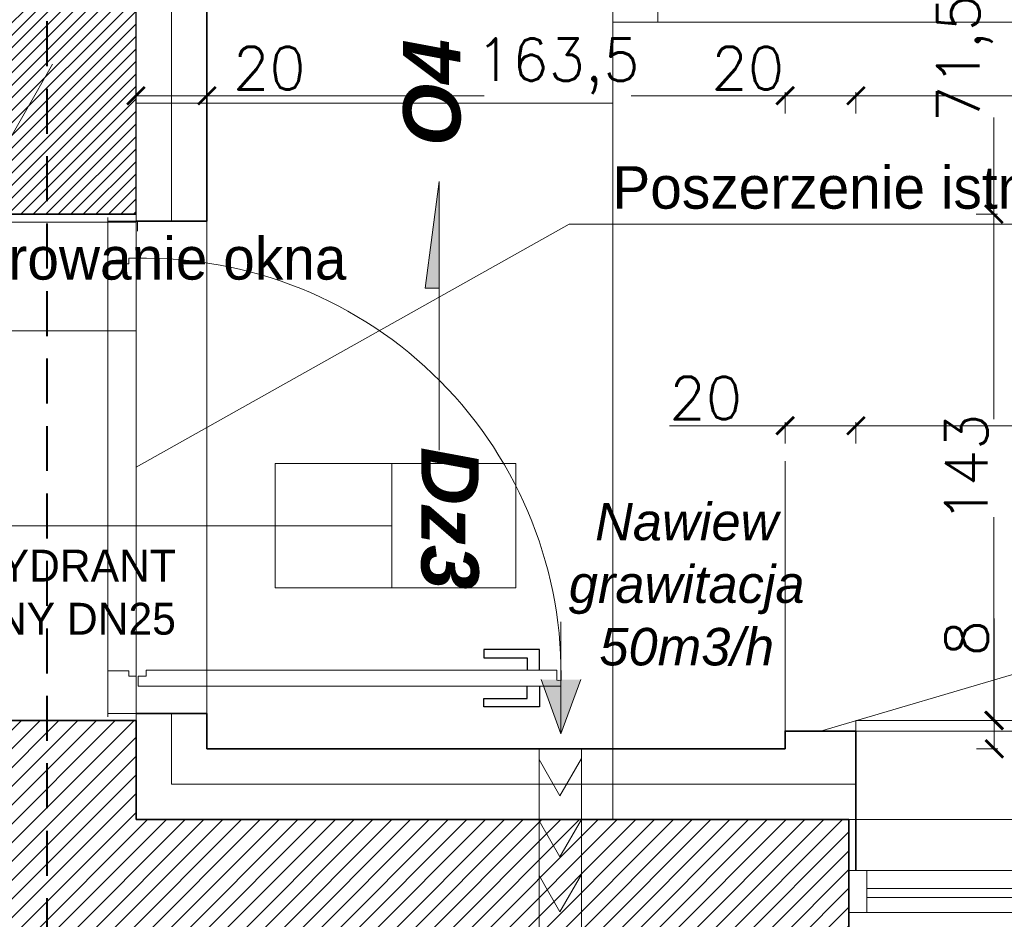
# Model space of a CAD drawing. Header units: millimetres. Extents: x -740 to 33545, y -26688 to 22494.
# Tile 145 of 256: x 9891 to 10169, y 10806 to 11060. Entities that reach past the tile are written whole.
import ezdxf
from ezdxf.lldxf.tags import DXFTag

# ---------------------------------------------------------------- set-up
doc = ezdxf.new("R2010")
doc.units = ezdxf.units.MM
doc.header["$MEASUREMENT"] = 0
doc.linetypes.add('DASHED', pattern=[19.05, 12.7, -6.35])
doc.layers.get('Defpoints').update_dxf_attribs({"color": 252})
for name, color, linetype, lineweight in [('_IS_EKO_opis', 7, 'Continuous', 18), ('_IS_EKO_Text_Konstrukcji', 7, 'Continuous', 15), ('_IS_EKO_transfer', 5, 'Continuous', 15), ('_IS_POZA_ZAKRESEM', 2, 'DASHED', 40), ('A_istniejące ściany', 252, 'Continuous', 35), ('A_izolacja', 252, 'Continuous', 9), ('A_l.przerywana', 252, 'ICAD_ISO03W100', 9), ('A_opisy', 252, 'Continuous', 15), ('k_wyburzenia widoczne', 252, 'PNEUMATIC2', 18), ('l. przekrojowa', 252, 'Continuous', 30), ('l.przerywana', 252, 'ICAD_ISO03W100', 5), ('l.widokowa', 252, 'Continuous', 15), ('l.wypełnien', 252, 'Continuous', 5), ('Nowe_820-G Rysunki Obrazki_Nr_pióra__1', 252, 'Continuous', 13), ('Nowe_820-G Rysunki Obrazki_Nr_pióra__23', 252, 'Continuous', 15), ('wymiarowanie', 252, 'Continuous', 9)]:
    doc.layers.add(name, color=color, linetype=linetype, lineweight=lineweight)
doc.layers.add('stolarka', color=252, linetype='Continuous')
doc.styles.add('ARIALL', font='GOTHIC.TTF', dxfattribs={"height": 40})
doc.styles.add('ROMANS', font='romans')
doc.styles.add('styl2', font='simplex.shx')
doc.linetypes.add('BATTING', pattern='A,0.00254,-2.54,[134,ltypeshp.shx,S=2.54,R=0,X=-2.54,Y=0],-5.08,[134,ltypeshp.shx,S=2.54,R=180,X=2.54,Y=0],-2.54', length=10.16254)
tags = doc.linetypes.add('ICAD_ISO03W100', pattern=[30, 12, -18]).pattern_tags.tags
tags[6:7] = [DXFTag(74, 4), DXFTag(75, 0), DXFTag(340, '0'), DXFTag(46, 1.0), DXFTag(50, 0.0), DXFTag(44, 0.0), DXFTag(45, 0.0)]
tags[4:5] = [DXFTag(74, 4), DXFTag(75, 0), DXFTag(340, '0'), DXFTag(46, 1.0), DXFTag(50, 0.0), DXFTag(44, 0.0), DXFTag(45, 0.0)]
doc.linetypes.add('PNEUMATIC2', pattern='A,0.5,-0.25,["//",Standard,S=0.2,R=0,X=-0.1,Y=-0.1],-0.25', length=1)
tags = doc.linetypes.add('SOLID', pattern=[10, 10, 0]).pattern_tags.tags
tags[6:7] = [DXFTag(74, 4), DXFTag(75, 0), DXFTag(340, '0'), DXFTag(46, 0.0), DXFTag(50, 0.0), DXFTag(44, 0.0), DXFTag(45, 0.0)]
tags[4:5] = [DXFTag(74, 4), DXFTag(75, 0), DXFTag(340, '0'), DXFTag(46, 0.0), DXFTag(50, 0.0), DXFTag(44, 0.0), DXFTag(45, 0.0)]
doc.dimstyles.new('Skala 1-50', dxfattribs={"dimtxt": 12, "dimasz": 5, "dimexe": 1, "dimexo": 1, "dimgap": 1.5, "dimtad": 1, "dimdec": 1, "dimrnd": 0.5, "dimtxsty": 'styl2', "dimblk": 'ARCHTICK', "dimcen": 5, "dimadec": 0, "dimazin": 0, "dimtfac": 1, "dimtdec": 1, "dimtmove": 1, "dimatfit": 3, "dimldrblk": 'ARCHTICK', "dimfxl": 0, "dimlwd": -1, "dimlwe": -1, "dimarcsym": 0})

# ---------------------------------------------------------------- blocks, each defined once
blk = doc.blocks.new('_ArchTick')
at = {"color": 0, "linetype": 'ByBlock', "const_width": 0.15}
blk.add_lwpolyline([(-0.5, -0.5), (0.5, 0.5)], dxfattribs=at)
blk = doc.blocks.new('*D1892')
at = {"layer": 'Defpoints', "color": 0}
for p in [(10127.49, 10945.57), (10107.49, 10859.32), (10127.49, 10859.32)]:
    blk.add_point(p, dxfattribs=at)
at = {"layer": 'wymiarowanie', "color": 0}
for p, q in [((10107.49, 10940.57), (10107.49, 10946.57)), ((10127.49, 10940.57), (10127.49, 10946.57)), ((10107.49, 10945.57), (10074.83, 10945.57)), ((10107.49, 10945.57), (10127.49, 10945.57))]:
    blk.add_line(p, q, dxfattribs=at)
at = {"layer": 'wymiarowanie', "color": 0, "xscale": 5, "yscale": 5, "zscale": 5, "rotation": 180}
blk.add_blockref('_ArchTick', (10107.49, 10945.57), dxfattribs=at)
at = {"layer": 'wymiarowanie', "color": 0, "xscale": 5, "yscale": 5, "zscale": 5}
blk.add_blockref('_ArchTick', (10127.49, 10945.57), dxfattribs=at)
at = {"layer": 'wymiarowanie', "color": 0, "insert": (10085.07, 10953.37), "char_height": 12, "attachment_point": 5, "style": 'styl2'}
blk.add_mtext('20', dxfattribs=at)
blk = doc.blocks.new('*D1893')
at = {"layer": 'Defpoints', "color": 0}
for p in [(10641.65, 10945.57), (10127.49, 10859.32), (10641.65, 10859.32)]:
    blk.add_point(p, dxfattribs=at)
at = {"layer": 'wymiarowanie', "color": 0}
for p, q in [((10127.49, 10940.57), (10127.49, 10946.57)), ((10641.65, 10940.57), (10641.65, 10946.57)), ((10127.49, 10945.57), (10641.65, 10945.57))]:
    blk.add_line(p, q, dxfattribs=at)
at = {"layer": 'wymiarowanie', "color": 0, "xscale": 5, "yscale": 5, "zscale": 5, "rotation": 180}
blk.add_blockref('_ArchTick', (10127.49, 10945.57), dxfattribs=at)
at = {"layer": 'wymiarowanie', "color": 0, "xscale": 5, "yscale": 5, "zscale": 5}
blk.add_blockref('_ArchTick', (10641.65, 10945.57), dxfattribs=at)
at = {"layer": 'wymiarowanie', "color": 0, "insert": (10384.57, 10953.37), "char_height": 12, "attachment_point": 5, "style": 'styl2'}
blk.add_mtext('514', dxfattribs=at)
blk = doc.blocks.new('*D2101')
at = {"layer": 'Defpoints', "color": 0}
for p in [(10034.96, 11076.99), (9924.19, 11005.32), (10166.44, 11005.32)]:
    blk.add_point(p, dxfattribs=at)
at = {"layer": 'wymiarowanie', "color": 0}
for p, q in [((10161.44, 11076.99), (10167.44, 11076.99)), ((10166.44, 11076.99), (10166.44, 11066)), ((10166.44, 11005.32), (10166.44, 11032.56)), ((10161.44, 11005.32), (10167.44, 11005.32))]:
    blk.add_line(p, q, dxfattribs=at)
at = {"layer": 'wymiarowanie', "color": 0, "xscale": 5, "yscale": 5, "zscale": 5}
for p, rotation in [((10166.44, 11076.99), 90), ((10166.44, 11005.32), 270)]:
    blk.add_blockref('_ArchTick', p, dxfattribs=dict(at, rotation=rotation))
at = {"layer": 'wymiarowanie', "color": 0, "insert": (10158.25, 11049.28), "char_height": 12, "attachment_point": 5, "rotation": 90, "style": 'styl2'}
blk.add_mtext('71,5', dxfattribs=at)
blk = doc.blocks.new('*D2103')
at = {"layer": 'Defpoints', "color": 0}
for p in [(9920.73, 11005.32), (9924.19, 10862.32), (10166.44, 10862.32)]:
    blk.add_point(p, dxfattribs=at)
at = {"layer": 'wymiarowanie', "color": 0}
for p, q in [((10161.44, 11005.32), (10167.44, 11005.32)), ((10166.44, 11005.32), (10166.44, 10947.43)), ((10166.44, 10862.32), (10166.44, 10919.7)), ((10161.44, 10862.32), (10167.44, 10862.32))]:
    blk.add_line(p, q, dxfattribs=at)
at = {"layer": 'wymiarowanie', "color": 0, "xscale": 5, "yscale": 5, "zscale": 5}
for p, rotation in [((10166.44, 11005.32), 90), ((10166.44, 10862.32), 270)]:
    blk.add_blockref('_ArchTick', p, dxfattribs=dict(at, rotation=rotation))
at = {"layer": 'wymiarowanie', "color": 0, "insert": (10158.64, 10933.56), "char_height": 12, "attachment_point": 5, "rotation": 90, "style": 'styl2'}
blk.add_mtext('143', dxfattribs=at)
blk = doc.blocks.new('*D2104')
at = {"layer": 'Defpoints', "color": 0}
for p in [(9924.19, 10862.32), (10041.42, 10854.32), (10166.55, 10854.32)]:
    blk.add_point(p, dxfattribs=at)
at = {"layer": 'wymiarowanie', "color": 0}
for p, q in [((10166.55, 10862.32), (10166.55, 10891.13)), ((10161.55, 10862.32), (10167.55, 10862.32)), ((10166.55, 10862.32), (10166.55, 10854.32)), ((10161.55, 10854.32), (10167.55, 10854.32))]:
    blk.add_line(p, q, dxfattribs=at)
at = {"layer": 'wymiarowanie', "color": 0, "xscale": 5, "yscale": 5, "zscale": 5}
for p, rotation in [((10166.55, 10862.32), 90), ((10166.55, 10854.32), 270)]:
    blk.add_blockref('_ArchTick', p, dxfattribs=dict(at, rotation=rotation))
at = {"layer": 'wymiarowanie', "color": 0, "insert": (10158.75, 10885.58), "char_height": 12, "attachment_point": 5, "rotation": 90, "style": 'styl2'}
blk.add_mtext('8', dxfattribs=at)
blk = doc.blocks.new('*D2106')
at = {"layer": 'Defpoints', "color": 0}
for p in [(10166.44, 11368.7), (10174.99, 10854.32), (10186.5, 10854.32)]:
    blk.add_point(p, dxfattribs=at)
at = {"layer": 'wymiarowanie', "color": 0}
for p, q in [((10181.5, 11368.7), (10187.5, 11368.7)), ((10186.5, 11368.7), (10186.5, 10854.32)), ((10181.5, 10854.32), (10187.5, 10854.32))]:
    blk.add_line(p, q, dxfattribs=at)
at = {"layer": 'wymiarowanie', "color": 0, "xscale": 5, "yscale": 5, "zscale": 5}
for p, rotation in [((10186.5, 11368.7), 90), ((10186.5, 10854.32), 270)]:
    blk.add_blockref('_ArchTick', p, dxfattribs=dict(at, rotation=rotation))
at = {"layer": 'wymiarowanie', "color": 0, "insert": (10178.15, 11111.51), "char_height": 12, "attachment_point": 5, "rotation": 90, "style": 'styl2'}
blk.add_mtext('514,5', dxfattribs=at)
blk = doc.blocks.new('*D2112')
at = {"layer": 'Defpoints', "color": 0}
for p in [(9944.19, 11038.75), (9924.19, 10996.46), (9944.19, 10987.69)]:
    blk.add_point(p, dxfattribs=at)
at = {"layer": 'wymiarowanie', "color": 0}
for p, q in [((9924.19, 11033.75), (9924.19, 11039.75)), ((9924.19, 11038.75), (9944.19, 11038.75)), ((9944.19, 11033.75), (9944.19, 11039.75)), ((9944.19, 11038.75), (9972.07, 11038.75))]:
    blk.add_line(p, q, dxfattribs=at)
at = {"layer": 'wymiarowanie', "color": 0, "xscale": 5, "yscale": 5, "zscale": 5, "rotation": 180}
blk.add_blockref('_ArchTick', (9924.19, 11038.75), dxfattribs=at)
at = {"layer": 'wymiarowanie', "color": 0, "xscale": 5, "yscale": 5, "zscale": 5}
blk.add_blockref('_ArchTick', (9944.19, 11038.75), dxfattribs=at)
at = {"layer": 'wymiarowanie', "color": 0, "insert": (9961.83, 11046.55), "char_height": 12, "attachment_point": 5, "style": 'styl2'}
blk.add_mtext('20', dxfattribs=at)
blk = doc.blocks.new('*D2113')
at = {"layer": 'Defpoints', "color": 0}
for p in [(10107.49, 11038.75), (9944.19, 10987.69), (10107.49, 10935.57)]:
    blk.add_point(p, dxfattribs=at)
at = {"layer": 'wymiarowanie', "color": 0}
for p, q in [((9944.19, 11033.75), (9944.19, 11039.75)), ((9944.19, 11038.75), (10022.52, 11038.75)), ((10107.49, 11038.75), (10064.03, 11038.75)), ((10107.49, 11033.75), (10107.49, 11039.75))]:
    blk.add_line(p, q, dxfattribs=at)
at = {"layer": 'wymiarowanie', "color": 0, "xscale": 5, "yscale": 5, "zscale": 5, "rotation": 180}
blk.add_blockref('_ArchTick', (9944.19, 11038.75), dxfattribs=at)
at = {"layer": 'wymiarowanie', "color": 0, "xscale": 5, "yscale": 5, "zscale": 5}
blk.add_blockref('_ArchTick', (10107.49, 11038.75), dxfattribs=at)
at = {"layer": 'wymiarowanie', "color": 0, "insert": (10043.27, 11047.09), "char_height": 12, "attachment_point": 5, "style": 'styl2'}
blk.add_mtext('163,5', dxfattribs=at)
blk = doc.blocks.new('*D2114')
at = {"layer": 'Defpoints', "color": 0}
for p in [(10127.49, 11038.75), (10107.49, 10935.57), (10127.49, 10935.57)]:
    blk.add_point(p, dxfattribs=at)
at = {"layer": 'wymiarowanie', "color": 0}
for p, q in [((10107.49, 11033.75), (10107.49, 11039.75)), ((10107.49, 11038.75), (10127.49, 11038.75)), ((10127.49, 11033.75), (10127.49, 11039.75))]:
    blk.add_line(p, q, dxfattribs=at)
at = {"layer": 'wymiarowanie', "color": 0, "xscale": 5, "yscale": 5, "zscale": 5, "rotation": 180}
blk.add_blockref('_ArchTick', (10107.49, 11038.75), dxfattribs=at)
at = {"layer": 'wymiarowanie', "color": 0, "xscale": 5, "yscale": 5, "zscale": 5}
blk.add_blockref('_ArchTick', (10127.49, 11038.75), dxfattribs=at)
at = {"layer": 'wymiarowanie', "color": 0, "insert": (10096.94, 11046.55), "char_height": 12, "attachment_point": 5, "style": 'styl2'}
blk.add_mtext('20', dxfattribs=at)
blk = doc.blocks.new('*D2115')
at = {"layer": 'Defpoints', "color": 0}
for p in [(10278.43, 11038.75), (10127.49, 10935.57), (10278.43, 10854.32)]:
    blk.add_point(p, dxfattribs=at)
at = {"layer": 'wymiarowanie', "color": 0}
for p, q in [((10127.49, 11033.75), (10127.49, 11039.75)), ((10127.49, 11038.75), (10278.43, 11038.75)), ((10278.43, 11033.75), (10278.43, 11039.75))]:
    blk.add_line(p, q, dxfattribs=at)
at = {"layer": 'wymiarowanie', "color": 0, "xscale": 5, "yscale": 5, "zscale": 5, "rotation": 180}
blk.add_blockref('_ArchTick', (10127.49, 11038.75), dxfattribs=at)
at = {"layer": 'wymiarowanie', "color": 0, "xscale": 5, "yscale": 5, "zscale": 5}
blk.add_blockref('_ArchTick', (10278.43, 11038.75), dxfattribs=at)
at = {"layer": 'wymiarowanie', "color": 0, "insert": (10202.96, 11046.4), "char_height": 12, "attachment_point": 5, "style": 'styl2'}
blk.add_mtext('151', dxfattribs=at)

msp = doc.modelspace()

# ---------------------------------------------------------------- hatches: boundary and pattern name
at = {"layer": '_IS_EKO_opis'}
for points in [[(10044.2, 10873.87), (10038.56, 10873.87), (10044.2, 10858.57)], [(10049.83, 10873.87), (10044.2, 10873.87), (10044.2, 10858.57)]]:
    msp.add_hatch(color=256, dxfattribs=at).paths.add_polyline_path(points)
at = {"layer": 'l.wypełnien'}
h = msp.add_hatch(dxfattribs=at)
h.set_pattern_fill('ANSI31', color=256, scale=20, style=0)
h.paths.add_polyline_path([(9879.19, 11078.49), (9879.19, 11005.32), (9924.19, 11005.32), (9924.19, 11078.49), (9879.19, 11078.49)])
h = msp.add_hatch(dxfattribs=at)
h.set_pattern_fill('ANSI31', color=256, scale=30, style=0)
h.paths.add_polyline_path([(8887.19, 10284.84), (8887.19, 10539.8), (8932.19, 10539.8), (8932.19, 10402.52), (9059.57, 10402.52), (9368.19, 10402.52), (9394.23, 10402.52), (9416.72, 10402.52), (9416.72, 10359.34), (9405.31, 10359.34), (9376.25, 10359.34), (8932.19, 10359.34), (8932.19, 10284.84)])
h.paths.add_polyline_path([(9871.19, 10801.99), (9871.19, 10791.99), (9878.23, 10791.99), (9890.23, 10791.99), (10052.23, 10791.99), (10052.23, 10564.52), (10066.23, 10564.52), (10066.23, 10706), (10066.23, 10711.93), (10066.23, 10711.98), (10066.23, 10728.73), (10066.23, 10765.23), (10066.23, 10776), (10066.23, 10781.93), (10066.23, 10781.98), (10066.23, 10781.93), (10066.23, 10776), (10066.22, 10776), (10066.23, 10781.93), (10066.23, 10781.98), (10066.23, 10791.99), (10125.49, 10791.99), (10125.49, 10808.08), (10125.49, 10819.93), (10125.49, 10834.32), (10058.81, 10834.32), (9924.19, 10834.32), (9924.19, 10862.32), (9879.19, 10862.32), (9879.19, 10834.32), (9871.19, 10834.32), (9871.19, 10801.99)])
h.paths.add_polyline_path([(9570.47, 10794.52), (9731.23, 10794.52), (9731.23, 10731.52), (9748.23, 10731.52), (9748.23, 10793.99), (9768.19, 10793.99), (9768.19, 10801.99), (9781.19, 10801.99), (9781.19, 10834.32), (9769.78, 10834.32), (9645.19, 10834.32), (9645.19, 10833.52), (9604.19, 10833.52), (9570.47, 10833.52)])
h.paths.add_polyline_path([(9394.23, 10794.52), (9428.47, 10794.52), (9428.47, 10833.52), (9388.19, 10833.52), (9388.19, 10794.52), (9394.23, 10794.52)])
h.paths.add_polyline_path([(9428.47, 10794.52), (9428.47, 10833.52), (9448.47, 10833.52), (9448.47, 10794.52)])
h.paths.add_polyline_path([(9550.47, 10794.52), (9570.47, 10794.52), (9570.47, 10833.52), (9550.47, 10833.52)])
h.paths.add_polyline_path([(9368.19, 10794.52), (9388.19, 10794.52), (9388.19, 10833.52), (9368.19, 10833.52)])
h.paths.add_polyline_path([(9604.19, 10833.52), (9604.19, 10849.32), (9645.19, 10849.32), (9645.19, 10833.52)])
h.paths.add_polyline_path([(9368.19, 10422.52), (9368.19, 10402.52), (9394.23, 10402.52), (9394.23, 10422.52)])
h.paths.add_polyline_path([(9368.19, 10774.52), (9394.23, 10774.52), (9394.23, 10794.52), (9368.19, 10794.52)])
at = {"layer": 'wymiarowanie'}
msp.add_hatch(color=256, dxfattribs=at).paths.add_polyline_path([(10005.88, 10984.37), (10009.82, 11014.57), (10009.82, 10984.37)])

# ---------------------------------------------------------------- linework, layer by layer
at = {"layer": '_IS_EKO_opis'}
for p, q in [((10044.2, 10890.17), (10044.2, 10858.57)), ((10044.2, 10858.57), (10038.56, 10873.87)), ((10044.2, 10858.57), (10049.83, 10873.87))]:
    msp.add_line(p, q, dxfattribs=at)
at = {"layer": '_IS_EKO_transfer', "color": 5, "lineweight": 15, "ltscale": 5}
for p, q in [((10037.99, 10854.32), (10037.99, 10808.99)), ((10037.99, 10854.32), (10049.99, 10854.32)), ((10049.99, 10791.99), (10049.99, 10854.32)), ((10037.99, 10851.31), (10043.9, 10841.07)), ((10049.99, 10851.61), (10043.9, 10841.07)), ((10037.99, 10834), (10043.9, 10823.77)), ((10049.99, 10834.31), (10043.9, 10823.77)), ((10049.99, 10818.81), (10043.9, 10808.26)), ((10037.99, 10818.5), (10043.9, 10808.26)), ((10037.99, 10808.99), (10037.99, 10791.99))]:
    msp.add_line(p, q, dxfattribs=at)
at = {"layer": '_IS_POZA_ZAKRESEM'}
msp.add_line((9899.13, 10380.33), (9899.13, 11341.13), dxfattribs=at)
at = {"layer": 'A_istniejące ściany'}
for points in [[(9924.19, 11005.32), (9879.19, 11005.32)], [(9924.19, 10862.32), (9879.19, 10862.32)], [(9924.19, 10834.32), (9924.19, 10862.32)], [(10125.49, 10834.32), (9924.19, 10834.32)], [(9924.19, 10834.32), (10041.87, 10834.32)], [(10125.49, 10791.99), (10125.49, 10834.32)], [(10125.49, 10834.32), (10125.49, 10819.93)], [(10125.49, 10808.08), (10125.49, 10791.99)]]:
    msp.add_lwpolyline(points, dxfattribs=at)
at = {"layer": 'A_izolacja', "lineweight": 35}
for p, q in [((9924.19, 11003.32), (9944.19, 11003.32)), ((9924.19, 10864.32), (9944.19, 10864.32)), ((10127.49, 10819.93), (10127.49, 10854.32))]:
    msp.add_line(p, q, dxfattribs=at)
at = {"layer": 'A_izolacja', "linetype": 'BATTING', "ltscale": 0.1}
for points in [[(9934.19, 11003.32), (9934.19, 11160.89)], [(10127.49, 10844.32), (9934.19, 10844.32), (9934.19, 10864.32)]]:
    msp.add_lwpolyline(points, dxfattribs=at)
at = {"layer": 'A_izolacja', "lineweight": 35}
for points in [[(9944.19, 11003.32), (9944.19, 11160.89)], [(10107.49, 10854.32), (9944.19, 10854.32), (9944.19, 10864.32)], [(10127.49, 10854.32), (10127.49, 10856.32), (10127.49, 10859.32), (10107.49, 10859.32), (10107.49, 10854.32)]]:
    msp.add_lwpolyline(points, dxfattribs=at)
at = {"layer": 'A_l.przerywana', "ltscale": 0.3}
msp.add_line((9944.19, 11003.32), (9944.19, 10864.32), dxfattribs=at)
for points in [[(9924.19, 11078.59), (9924.19, 11003.15)], [(10125.49, 10834.32), (10280.43, 10834.32)], [(10125.49, 10834.32), (10280.43, 10834.32)]]:
    msp.add_lwpolyline(points, dxfattribs=at)
at = {"layer": 'A_opisy'}
msp.add_line((9857.45, 10917.32), (9990.92, 10917.32), dxfattribs=at)
at = {"layer": 'A_opisy', "ltscale": 0.3}
for points in [[(9963.53, 10934.85), (9996.4, 10934.85), (9996.4, 10917.32), (9963.53, 10917.32)], [(9996.4, 10899.8), (10031.46, 10899.8), (10031.46, 10934.85), (9996.4, 10934.85)], [(9963.53, 10917.32), (9996.4, 10917.32), (9996.4, 10899.8), (9963.53, 10899.8)]]:
    msp.add_lwpolyline(points, close=True, dxfattribs=at)
at = {"layer": 'k_wyburzenia widoczne', "ltscale": 20}
for points in [[(10058.81, 11059.54), (10058.81, 11176.38)], [(10071.51, 11059.54), (10071.51, 11176.38)], [(10312.81, 11059.54), (10058.81, 11059.54)], [(10058.81, 11059.54), (10058.81, 10834.32)], [(10058.81, 11036.68), (9924.19, 11036.68)]]:
    msp.add_lwpolyline(points, dxfattribs=at)
at = {"layer": 'k_wyburzenia widoczne', "ltscale": 15}
for points in [[(9924.19, 11003.05), (9879.19, 11003.05)], [(9924.19, 11003.05), (9924.19, 10972.32)], [(9924.19, 10996.04), (9924.19, 10996.88)], [(9924.19, 10996.88), (9924.19, 10996.04)], [(9924.19, 10996.04), (9924.19, 10996.88)], [(9924.19, 10996.88), (9924.19, 10996.04)], [(9924.19, 10996.04), (9924.19, 10995.19)], [(9924.19, 10995.19), (9924.19, 10996.04)], [(9924.19, 10996.04), (9924.19, 10995.19)], [(9924.19, 10995.19), (9924.19, 10996.04)], [(9879.19, 10972.32), (9924.19, 10972.32)]]:
    msp.add_lwpolyline(points, dxfattribs=at)
at = {"layer": 'k_wyburzenia widoczne', "linetype": 'Continuous', "lineweight": 13, "ltscale": 15}
msp.add_lwpolyline([(9924.57, 11003.05), (9924.57, 11000.55)], dxfattribs=at)
at = {"layer": 'l. przekrojowa'}
msp.add_lwpolyline([(9879.19, 11078.49), (9879.19, 11005.32), (9924.19, 11005.32), (9924.19, 11078.49)], dxfattribs=at)
at = {"layer": 'l.przerywana', "ltscale": 0.3}
msp.add_line((10641.65, 10859.32), (10127.49, 10859.32), dxfattribs=at)
msp.add_lwpolyline([(9916.19, 10864.32), (9916.19, 11003.32), (9924.19, 11003.32), (9924.19, 10864.32)], close=True, dxfattribs=at)
at = {"layer": 'l.przerywana', "lineweight": 13, "ltscale": 0.3}
msp.add_lwpolyline([(9924.19, 10836.02), (9924.19, 10974.02)], dxfattribs=at)
at = {"layer": 'l.widokowa'}
msp.add_lwpolyline([(10641.65, 10859.32), (10641.65, 10862.32), (10127.49, 10862.32), (10127.49, 10859.32)], dxfattribs=at)
at = {"layer": 'l.wypełnien'}
msp.add_line((9924.19, 10933.82), (10046.55, 11002.5), dxfattribs=at)
at = {"layer": 'Nowe_820-G Rysunki Obrazki_Nr_pióra__1', "linetype": 'Continuous', "lineweight": 13}
for points in [[(10130.57, 10819.93), (10200.85, 10819.93)], [(10200.85, 10808.08), (10130.57, 10808.08)]]:
    msp.add_lwpolyline(points, dxfattribs=at)
at = {"layer": 'Nowe_820-G Rysunki Obrazki_Nr_pióra__23', "linetype": 'Continuous', "lineweight": 15}
for points in [[(10130.57, 10819.93), (10125.49, 10819.93)], [(10125.49, 10819.93), (10125.49, 10808.08)], [(10130.57, 10808.08), (10130.57, 10819.93)], [(10200.85, 10814.85), (10130.57, 10814.85)], [(10130.57, 10814.85), (10130.57, 10812.31)], [(10130.57, 10812.31), (10200.85, 10812.31)], [(10125.49, 10808.08), (10130.57, 10808.08)]]:
    msp.add_lwpolyline(points, dxfattribs=at)
at = {"layer": 'stolarka', "lineweight": 9}
for p, q in [((9916.19, 11004.32), (9916.19, 10991.32)), ((9924.19, 11003.32), (9916.19, 11003.32)), ((9924.19, 10992.84), (9924.19, 11004.32)), ((9916.19, 10991.32), (9922.21, 10991.32)), ((9922.21, 10991.32), (9922.21, 10992.84)), ((9922.21, 10992.84), (9924.19, 10992.84)), ((9916.19, 10863.32), (9916.19, 10876.32)), ((9916.19, 10876.32), (9922.21, 10876.32)), ((9922.21, 10876.32), (9922.21, 10874.81)), ((9922.21, 10874.81), (9924.19, 10874.81)), ((9924.19, 10874.81), (9924.19, 10863.32)), ((9924.76, 10874.81), (9924.76, 10872.02)), ((9927.06, 10874.81), (9924.76, 10874.81)), ((10043.03, 10876.55), (9927.06, 10876.55)), ((9927.06, 10876.55), (9927.06, 10874.81)), ((10043.03, 10873.71), (10043.03, 10876.55)), ((9924.76, 10872.02), (10044.19, 10872.02)), ((10044.17, 10873.53), (10043.03, 10873.71)), ((10044.19, 10872.02), (10044.17, 10873.53)), ((9924.19, 10864.32), (9916.19, 10864.32))]:
    msp.add_line(p, q, dxfattribs=at)
at = {"layer": 'stolarka'}
for p, q in [((10038.12, 10882.35), (10022.45, 10882.35)), ((10022.45, 10882.35), (10022.45, 10880.03)), ((10022.45, 10880.03), (10034.64, 10880.03)), ((10034.64, 10880.03), (10034.64, 10876.55)), ((10038.12, 10876.55), (10038.12, 10882.35)), ((10034.64, 10868.54), (10034.64, 10872.02)), ((10038.12, 10872.02), (10038.12, 10866.22)), ((10022.45, 10866.22), (10022.45, 10868.54)), ((10022.45, 10868.54), (10034.64, 10868.54)), ((10038.12, 10866.22), (10022.45, 10866.22))]:
    msp.add_line(p, q, dxfattribs=at)
at = {"layer": 'stolarka', "linetype": 'ICAD_ISO03W100', "lineweight": 13, "ltscale": 0.3}
msp.add_arc((9926.67, 10875.3), 117.56, 358.4014, 91.2108, dxfattribs=at)
at = {"layer": 'wymiarowanie'}
for p, q in [((9863.01, 10982.47), (9900.64, 11047.65)), ((10117.49, 10859.32), (10654.04, 11017.27)), ((10009.82, 11014.57), (10005.88, 10984.37)), ((10009.82, 10938.66), (10009.82, 11014.57)), ((10046.55, 11002.5), (10310.21, 11002.5)), ((10005.88, 10984.37), (10009.82, 10984.37))]:
    msp.add_line(p, q, dxfattribs=at)
at = {"layer": 'wymiarowanie', "linetype": 'ICAD_ISO03W100', "ltscale": 0.2}
msp.add_line((10107.49, 10935.57), (10107.49, 10859.32), dxfattribs=at)

# ---------------------------------------------------------------- texts
at = {"layer": '_IS_EKO_Text_Konstrukcji', "linetype": 'SOLID', "lineweight": 15, "insert": (10079.7, 10923.74), "char_height": 10.584, "width": 81.5481, "attachment_point": 2}
msp.add_mtext('\\fArial|b0|i1|c238|p34;Nawiew grawitacja\\P50m3/h', dxfattribs=at)
at = {"layer": 'A_opisy', "ltscale": 0.3, "char_height": 16.2, "width": 109.7533, "attachment_point": 9, "style": 'ARIALL'}
for s, insert, rotation in [('{\\fArial|b1|i1|c238|p34;O4}', (10016.05, 11054.73), 90), ('{\\fArial|b1|i1|c238|p34;Dz3}', (10004.54, 10899.31), 270)]:
    msp.add_mtext(s, dxfattribs=dict(at, insert=insert, rotation=rotation))
at = {"layer": 'wymiarowanie', "linetype": 'Continuous', "char_height": 12, "width": 327.6277, "attachment_point": 3, "style": 'ROMANS'}
for s, insert in [('{\\fCentury Gothic|b0|i0|c238|p0;Poszerzenie istniejącego otworu }{\\fCentury Gothic|b0|i0|c238|p0;drzwiowego }\\P{\\fCentury Gothic|b0|i0|c238|p0; }', (10378.02, 11018.85)), ('{\\fCentury Gothic|b0|i0|c238|p0;Zamurowanie okna }\\P{\\fCentury Gothic|b0|i0|c238|p0; }', (9983.61, 10998.82))]:
    msp.add_mtext(s, dxfattribs=dict(at, insert=insert))
at = {"layer": 'wymiarowanie', "insert": (9935.45, 10910.55), "char_height": 9, "width": 232.4726, "attachment_point": 3}
msp.add_mtext('{\\fCentury Gothic|b0|i0|c238|p0;HYDRANT }\\P{\\fCentury Gothic|b0|i0|c238|p0;WEWNĘTRZNY DN25} ', dxfattribs=at)

# ---------------------------------------------------------------- dimensions: what is measured, and where the dimension line sits
at = {"layer": 'wymiarowanie'}
dim = msp.add_linear_dim(base=(10186.5, 10854.32), p1=(10166.44, 11368.7), p2=(10174.99, 10854.32), angle=90, dimstyle='Skala 1-50', dxfattribs=at)
dim.commit()
dim.dimension.update_dxf_attribs({"geometry": '*D2106', "text_midpoint": (10178.15, 11111.51)})
for base, p1, p2, picture, middle in [((10166.44, 11005.32), (10034.96, 11076.99), (9924.19, 11005.32), '*D2101', (10166.44, 11049.28)), ((10166.44, 10862.32), (9920.73, 11005.32), (9924.19, 10862.32), '*D2103', (10166.44, 10933.56)), ((10166.55, 10854.32), (9924.19, 10862.32), (10041.42, 10854.32), '*D2104', (10166.55, 10885.58))]:
    dim = msp.add_linear_dim(base=base, p1=p1, p2=p2, angle=90, dimstyle='Skala 1-50', dxfattribs=at)
    dim.commit()
    dim.dimension.update_dxf_attribs({"geometry": picture, "text_midpoint": middle, "dimtype": 160})
for base, p1, p2, picture, middle in [((10107.49, 11038.75), (9944.19, 10987.69), (10107.49, 10935.57), '*D2113', (10043.27, 11038.75)), ((9944.19, 11038.75), (9924.19, 10996.46), (9944.19, 10987.69), '*D2112', (9961.83, 11039.49)), ((10127.49, 11038.75), (10107.49, 10935.57), (10127.49, 10935.57), '*D2114', (10096.94, 11038.75)), ((10127.49, 10945.57), (10107.49, 10859.32), (10127.49, 10859.32), '*D1892', (10085.07, 10945.57))]:
    dim = msp.add_linear_dim(base=base, p1=p1, p2=p2, dimstyle='Skala 1-50', dxfattribs=at)
    dim.commit()
    dim.dimension.update_dxf_attribs({"geometry": picture, "text_midpoint": middle, "dimtype": 160})
for base, p1, p2, picture, middle in [((10278.43, 11038.75), (10127.49, 10935.57), (10278.43, 10854.32), '*D2115', (10202.96, 11046.4)), ((10641.65, 10945.57), (10127.49, 10859.32), (10641.65, 10859.32), '*D1893', (10384.57, 10953.37))]:
    dim = msp.add_linear_dim(base=base, p1=p1, p2=p2, dimstyle='Skala 1-50', dxfattribs=at)
    dim.commit()
    dim.dimension.update_dxf_attribs({"geometry": picture, "text_midpoint": middle})

doc.saveas('drawing.dxf')
